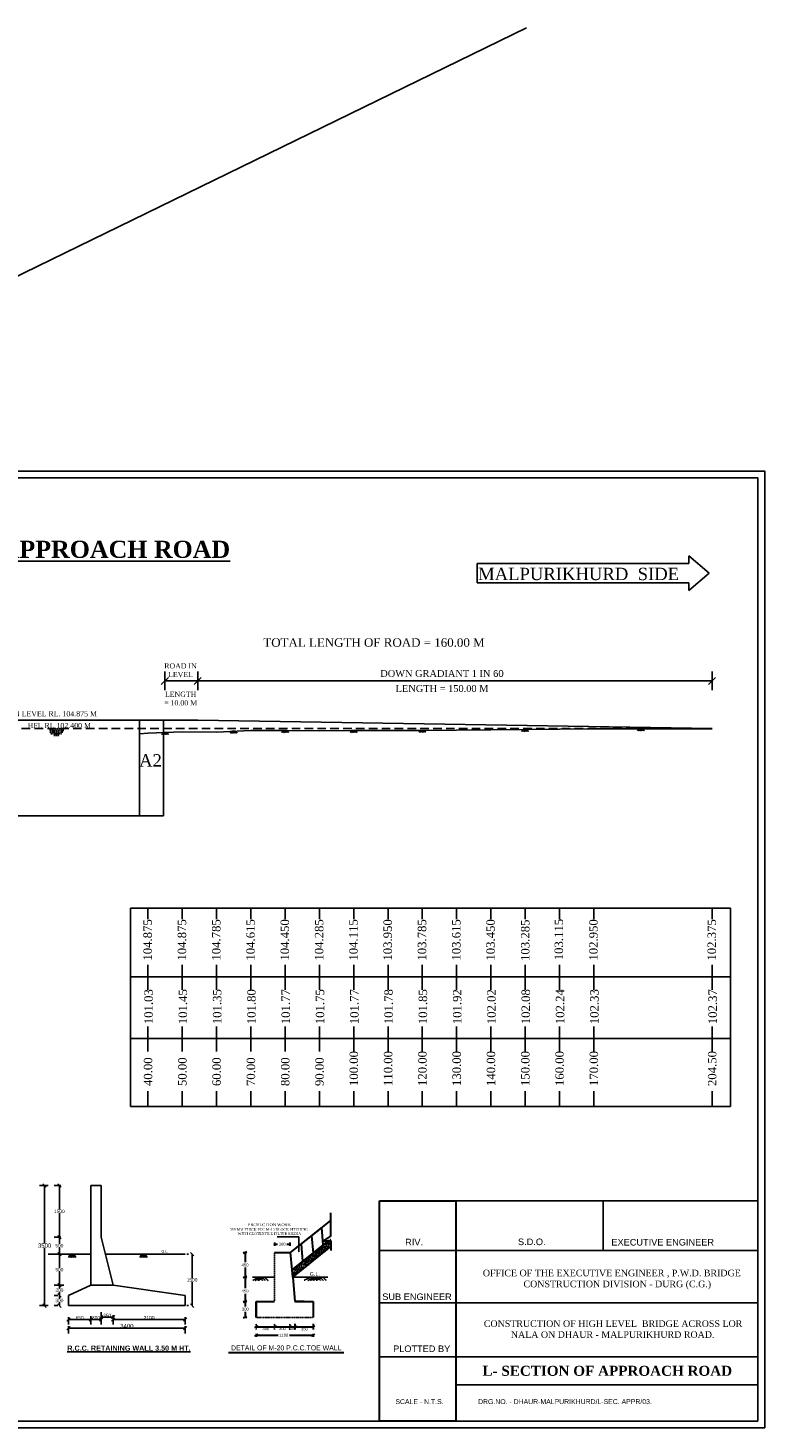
# Model space of a CAD drawing. Header units: millimetres. Extents: x 13000033 to 36197260, y -1079075 to -670891.
# Tile 4 of 4: x 13269872 to 13483039, y -1079075 to -670891. Entities that reach past the tile are written whole.
import ezdxf

# ---------------------------------------------------------------- set-up
doc = ezdxf.new("R2010")
doc.units = ezdxf.units.MM
doc.header["$MEASUREMENT"] = 0
doc.linetypes.add('DASHED2', pattern=[0.375, 0.25, -0.125])
doc.styles.get("Standard").update_dxf_attribs({"font": 'arial.ttf'})
doc.dimstyles.get("Standard").update_dxf_attribs({"dimtxt": 3000, "dimasz": 200, "dimexe": 150, "dimexo": 100, "dimgap": 0.09, "dimtad": 1, "dimtih": 1, "dimtoh": 1, "dimdec": 0, "dimzin": 0, "dimdsep": 46, "dimtxsty": 'Standard', "dimblk": 'OBLIQUE', "dimcen": 0.09, "dimadec": 0, "dimazin": 0, "dimtfac": 1, "dimtdec": 0, "dimtofl": 0, "dimtmove": 0, "dimatfit": 3, "dimfxl": 0, "dimtolj": 1, "dimtzin": 0, "dimarcsym": 0})

# ---------------------------------------------------------------- blocks, each defined once
blk = doc.blocks.new('_Oblique')
at = {"color": 0, "linetype": 'ByBlock', "lineweight": -2}
blk.add_line((-0.5, -0.5), (0.5, 0.5), dxfattribs=at)
blk = doc.blocks.new('*D13')
at = {"color": 0, "lineweight": -2, "ltscale": 5000, "transparency": 16777216}
for p, q in [((13286929, -1238306), (13286735, -1238306)), ((13286885, -1238306), (13286885, -1239005)), ((13286885, -1239806), (13286885, -1239107)), ((13286929, -1239806), (13286735, -1239806))]:
    blk.add_line(p, q, dxfattribs=at)
at = {"layer": 'Defpoints', "color": 0, "ltscale": 5000, "transparency": 16777216}
for p in [(13287029, -1238306), (13286885, -1239806), (13287029, -1239806)]:
    blk.add_point(p, dxfattribs=at)
at = {"color": 0, "lineweight": -2, "ltscale": 5000, "transparency": 16777216, "xscale": 100, "yscale": 100, "zscale": 100}
for p, rotation in [((13286885, -1238306), 90), ((13286885, -1239806), 270)]:
    blk.add_blockref('_Oblique', p, dxfattribs=dict(at, rotation=rotation))
at = {"color": 0, "ltscale": 5000, "transparency": 16777216, "insert": (13286885, -1239056), "char_height": 75, "attachment_point": 5}
blk.add_mtext('\\A1;{\\H1.3333x;1500}', dxfattribs=at)
blk = doc.blocks.new('*D14')
at = {"color": 0, "lineweight": -2, "ltscale": 5000, "transparency": 16777216}
for p, q in [((13286929, -1239806), (13286735, -1239806)), ((13286885, -1239806), (13286885, -1240005)), ((13286929, -1240306), (13286735, -1240306)), ((13286885, -1240306), (13286885, -1240107))]:
    blk.add_line(p, q, dxfattribs=at)
at = {"layer": 'Defpoints', "color": 0, "ltscale": 5000, "transparency": 16777216}
for p in [(13287029, -1239806), (13286885, -1240306), (13287029, -1240306)]:
    blk.add_point(p, dxfattribs=at)
at = {"color": 0, "lineweight": -2, "ltscale": 5000, "transparency": 16777216, "xscale": 100, "yscale": 100, "zscale": 100}
for p, rotation in [((13286885, -1239806), 90), ((13286885, -1240306), 270)]:
    blk.add_blockref('_Oblique', p, dxfattribs=dict(at, rotation=rotation))
at = {"color": 0, "ltscale": 5000, "transparency": 16777216, "insert": (13286885, -1240056), "char_height": 75, "attachment_point": 5}
blk.add_mtext('\\A1;{\\H1.3333x;500}', dxfattribs=at)
blk = doc.blocks.new('*D15')
at = {"color": 0, "lineweight": -2, "ltscale": 5000, "transparency": 16777216}
for p, q in [((13287260, -1240306), (13286735, -1240306)), ((13286885, -1240306), (13286885, -1240705)), ((13286885, -1241206), (13286885, -1240807)), ((13286904, -1241206), (13286735, -1241206))]:
    blk.add_line(p, q, dxfattribs=at)
at = {"layer": 'Defpoints', "color": 0, "ltscale": 5000, "transparency": 16777216}
for p in [(13287360, -1240306), (13286885, -1241206), (13287004, -1241206)]:
    blk.add_point(p, dxfattribs=at)
at = {"color": 0, "lineweight": -2, "ltscale": 5000, "transparency": 16777216, "xscale": 100, "yscale": 100, "zscale": 100}
for p, rotation in [((13286885, -1240306), 90), ((13286885, -1241206), 270)]:
    blk.add_blockref('_Oblique', p, dxfattribs=dict(at, rotation=rotation))
at = {"color": 0, "ltscale": 5000, "transparency": 16777216, "insert": (13286885, -1240756), "char_height": 75, "attachment_point": 5}
blk.add_mtext('\\A1;{\\H1.3333x;900}', dxfattribs=at)
blk = doc.blocks.new('*D16')
at = {"color": 0, "lineweight": -2, "ltscale": 5000, "transparency": 16777216}
for p, q in [((13287014, -1241206), (13286735, -1241206)), ((13286885, -1241206), (13286885, -1241305)), ((13286839, -1241506), (13286735, -1241506)), ((13286885, -1241506), (13286885, -1241407))]:
    blk.add_line(p, q, dxfattribs=at)
at = {"layer": 'Defpoints', "color": 0, "ltscale": 5000, "transparency": 16777216}
for p in [(13287114, -1241206), (13286885, -1241506), (13286939, -1241506)]:
    blk.add_point(p, dxfattribs=at)
at = {"color": 0, "lineweight": -2, "ltscale": 5000, "transparency": 16777216, "xscale": 100, "yscale": 100, "zscale": 100}
for p, rotation in [((13286885, -1241206), 90), ((13286885, -1241506), 270)]:
    blk.add_blockref('_Oblique', p, dxfattribs=dict(at, rotation=rotation))
at = {"color": 0, "ltscale": 5000, "transparency": 16777216, "insert": (13286885, -1241356), "char_height": 75, "attachment_point": 5}
blk.add_mtext('\\A1;{\\H1.3333x;300}', dxfattribs=at)
blk = doc.blocks.new('*D17')
at = {"color": 0, "lineweight": -2, "ltscale": 5000, "transparency": 16777216}
for p, q in [((13286839, -1241506), (13286735, -1241506)), ((13286885, -1241506), (13286885, -1241605)), ((13286839, -1241806), (13286735, -1241806)), ((13286885, -1241806), (13286885, -1241707))]:
    blk.add_line(p, q, dxfattribs=at)
at = {"layer": 'Defpoints', "color": 0, "ltscale": 5000, "transparency": 16777216}
for p in [(13286939, -1241506), (13286885, -1241806), (13286939, -1241806)]:
    blk.add_point(p, dxfattribs=at)
at = {"color": 0, "lineweight": -2, "ltscale": 5000, "transparency": 16777216, "xscale": 100, "yscale": 100, "zscale": 100}
for p, rotation in [((13286885, -1241506), 90), ((13286885, -1241806), 270)]:
    blk.add_blockref('_Oblique', p, dxfattribs=dict(at, rotation=rotation))
at = {"color": 0, "ltscale": 5000, "transparency": 16777216, "insert": (13286885, -1241656), "char_height": 75, "attachment_point": 5}
blk.add_mtext('\\A1;{\\H1.3333x;300}', dxfattribs=at)
blk = doc.blocks.new('*D18')
at = {"color": 0, "lineweight": -2, "ltscale": 5000, "transparency": 16777216}
for p, q in [((13287152, -1242139), (13287152, -1242360)), ((13287152, -1242210), (13287802, -1242210)), ((13287802, -1242117), (13287802, -1242360))]:
    blk.add_line(p, q, dxfattribs=at)
at = {"layer": 'Defpoints', "color": 0, "ltscale": 5000, "transparency": 16777216}
for p in [(13287152, -1242039), (13287802, -1242017), (13287802, -1242210)]:
    blk.add_point(p, dxfattribs=at)
at = {"color": 0, "lineweight": -2, "ltscale": 5000, "transparency": 16777216, "xscale": 100, "yscale": 100, "zscale": 100, "rotation": 180}
blk.add_blockref('_Oblique', (13287152, -1242210), dxfattribs=at)
at = {"color": 0, "lineweight": -2, "ltscale": 5000, "transparency": 16777216, "xscale": 100, "yscale": 100, "zscale": 100}
blk.add_blockref('_Oblique', (13287802, -1242210), dxfattribs=at)
at = {"color": 0, "ltscale": 5000, "transparency": 16777216, "insert": (13287477, -1242158), "char_height": 75, "attachment_point": 5}
blk.add_mtext('\\A1;{\\H1.3333x;650}', dxfattribs=at)
blk = doc.blocks.new('*D19')
at = {"color": 0, "lineweight": -2, "ltscale": 5000, "transparency": 16777216}
for p, q in [((13287802, -1242117), (13287802, -1242360)), ((13287802, -1242210), (13288102, -1242210)), ((13288102, -1242108), (13288102, -1242360))]:
    blk.add_line(p, q, dxfattribs=at)
at = {"layer": 'Defpoints', "color": 0, "ltscale": 5000, "transparency": 16777216}
for p in [(13287802, -1242017), (13288102, -1242008), (13288102, -1242210)]:
    blk.add_point(p, dxfattribs=at)
at = {"color": 0, "lineweight": -2, "ltscale": 5000, "transparency": 16777216, "xscale": 100, "yscale": 100, "zscale": 100, "rotation": 180}
blk.add_blockref('_Oblique', (13287802, -1242210), dxfattribs=at)
at = {"color": 0, "lineweight": -2, "ltscale": 5000, "transparency": 16777216, "xscale": 100, "yscale": 100, "zscale": 100}
blk.add_blockref('_Oblique', (13288102, -1242210), dxfattribs=at)
at = {"color": 0, "ltscale": 5000, "transparency": 16777216, "insert": (13287952, -1242158), "char_height": 75, "attachment_point": 5}
blk.add_mtext('\\A1;{\\H1.3333x;300}', dxfattribs=at)
blk = doc.blocks.new('*D20')
at = {"color": 0, "lineweight": -2, "ltscale": 5000, "transparency": 16777216}
for p, q in [((13288102, -1242110), (13288102, -1241994)), ((13288452, -1242084), (13288452, -1242294)), ((13288102, -1242144), (13288452, -1242144))]:
    blk.add_line(p, q, dxfattribs=at)
at = {"layer": 'Defpoints', "color": 0, "ltscale": 5000, "transparency": 16777216}
for p in [(13288452, -1241984), (13288102, -1242210), (13288452, -1242144)]:
    blk.add_point(p, dxfattribs=at)
at = {"color": 0, "lineweight": -2, "ltscale": 5000, "transparency": 16777216, "xscale": 100, "yscale": 100, "zscale": 100, "rotation": 180}
blk.add_blockref('_Oblique', (13288102, -1242144), dxfattribs=at)
at = {"color": 0, "lineweight": -2, "ltscale": 5000, "transparency": 16777216, "xscale": 100, "yscale": 100, "zscale": 100}
blk.add_blockref('_Oblique', (13288452, -1242144), dxfattribs=at)
at = {"color": 0, "ltscale": 5000, "transparency": 16777216, "insert": (13288277, -1242093), "char_height": 75, "attachment_point": 5}
blk.add_mtext('\\A1;{\\H1.3333x;350}', dxfattribs=at)
blk = doc.blocks.new('*D21')
at = {"color": 0, "lineweight": -2, "ltscale": 5000, "transparency": 16777216}
for p, q in [((13288452, -1242084), (13288452, -1242360)), ((13288452, -1242210), (13290552, -1242210)), ((13290552, -1242139), (13290552, -1242360))]:
    blk.add_line(p, q, dxfattribs=at)
at = {"layer": 'Defpoints', "color": 0, "ltscale": 5000, "transparency": 16777216}
for p in [(13288452, -1241984), (13290552, -1242039), (13290552, -1242210)]:
    blk.add_point(p, dxfattribs=at)
at = {"color": 0, "lineweight": -2, "ltscale": 5000, "transparency": 16777216, "xscale": 100, "yscale": 100, "zscale": 100, "rotation": 180}
blk.add_blockref('_Oblique', (13288452, -1242210), dxfattribs=at)
at = {"color": 0, "lineweight": -2, "ltscale": 5000, "transparency": 16777216, "xscale": 100, "yscale": 100, "zscale": 100}
blk.add_blockref('_Oblique', (13290552, -1242210), dxfattribs=at)
at = {"color": 0, "ltscale": 5000, "transparency": 16777216, "insert": (13289502, -1242158), "char_height": 75, "attachment_point": 5}
blk.add_mtext('\\A1;{\\H1.3333x;2100}', dxfattribs=at)
blk = doc.blocks.new('*D22')
at = {"color": 0, "lineweight": -2, "ltscale": 5000, "transparency": 16777216}
for p, q in [((13286554, -1238306), (13286304, -1238306)), ((13286454, -1238306), (13286454, -1239992)), ((13286454, -1241806), (13286454, -1240120)), ((13286554, -1241806), (13286304, -1241806))]:
    blk.add_line(p, q, dxfattribs=at)
at = {"layer": 'Defpoints', "color": 0, "ltscale": 5000, "transparency": 16777216}
for p in [(13286654, -1238306), (13286454, -1241806), (13286654, -1241806)]:
    blk.add_point(p, dxfattribs=at)
at = {"color": 0, "lineweight": -2, "ltscale": 5000, "transparency": 16777216, "xscale": 100, "yscale": 100, "zscale": 100}
for p, rotation in [((13286454, -1238306), 90), ((13286454, -1241806), 270)]:
    blk.add_blockref('_Oblique', p, dxfattribs=dict(at, rotation=rotation))
at = {"color": 0, "ltscale": 5000, "transparency": 16777216, "insert": (13286454, -1240056), "char_height": 75, "attachment_point": 5}
blk.add_mtext('\\A1;{\\H1.6667x;3500}', dxfattribs=at)
blk = doc.blocks.new('*D23')
at = {"color": 0, "lineweight": -2, "ltscale": 5000, "transparency": 16777216}
for p, q in [((13287152, -1242402), (13287152, -1242615)), ((13287152, -1242465), (13290552, -1242465)), ((13290552, -1242402), (13290552, -1242615))]:
    blk.add_line(p, q, dxfattribs=at)
at = {"layer": 'Defpoints', "color": 0, "ltscale": 5000, "transparency": 16777216}
for p in [(13287152, -1242302), (13290552, -1242302), (13290552, -1242465)]:
    blk.add_point(p, dxfattribs=at)
at = {"color": 0, "lineweight": -2, "ltscale": 5000, "transparency": 16777216, "xscale": 100, "yscale": 100, "zscale": 100, "rotation": 180}
blk.add_blockref('_Oblique', (13287152, -1242465), dxfattribs=at)
at = {"color": 0, "lineweight": -2, "ltscale": 5000, "transparency": 16777216, "xscale": 100, "yscale": 100, "zscale": 100}
blk.add_blockref('_Oblique', (13290552, -1242465), dxfattribs=at)
at = {"color": 0, "ltscale": 5000, "transparency": 16777216, "insert": (13288852, -1242401), "char_height": 75, "attachment_point": 5}
blk.add_mtext('\\A1;{\\H1.6667x;3400}', dxfattribs=at)
blk = doc.blocks.new('*D35')
at = {"color": 0, "lineweight": -2, "ltscale": 5000, "transparency": 16777216}
for p, q in [((13290654, -1240306), (13290604, -1240306)), ((13290754, -1240306), (13290754, -1241005)), ((13290754, -1241806), (13290754, -1241107)), ((13290654, -1241806), (13290604, -1241806))]:
    blk.add_line(p, q, dxfattribs=at)
at = {"layer": 'Defpoints', "color": 0, "ltscale": 5000, "transparency": 16777216}
for p in [(13290754, -1240306), (13290754, -1241806), (13290754, -1241806)]:
    blk.add_point(p, dxfattribs=at)
at = {"color": 0, "lineweight": -2, "ltscale": 5000, "transparency": 16777216, "xscale": 100, "yscale": 100, "zscale": 100}
for p, rotation in [((13290754, -1240306), 90), ((13290754, -1241806), 270)]:
    blk.add_blockref('_Oblique', p, dxfattribs=dict(at, rotation=rotation))
at = {"color": 0, "ltscale": 5000, "transparency": 16777216, "insert": (13290754, -1241056), "char_height": 75, "attachment_point": 5}
blk.add_mtext('\\A1;{\\H1.3333x;1500}', dxfattribs=at)
blk = doc.blocks.new('3.5 M HT RCC RETAINING WALL')
for p, q in [((650, 600), (650, 3500)), ((650, 3500), (950, 3500)), ((950, 3500), (950, 2000)), ((950, 2000), (1300, 600)), ((-589.6, 1500), (650, 1500)), ((50.4, 1500), (-0.6, 1408.7)), ((84.8, 1500), (33.7, 1408.7)), ((45.7, 1500), (96.7, 1408.7)), ((122, 1500), (70.9, 1408.7)), ((85.7, 1500), (136.7, 1408.7)), ((162, 1500), (111, 1408.7)), ((122.9, 1500), (173.9, 1408.7)), ((157.3, 1500), (208.3, 1408.7)), ((1075, 1500), (3400, 1500)), ((2132.1, 1500), (2081.1, 1408.7)), ((2166.5, 1500), (2115.5, 1408.7)), ((2127.4, 1500), (2178.4, 1408.7)), ((2203.7, 1500), (2152.6, 1408.7)), ((2167.4, 1500), (2218.5, 1408.7)), ((2243.7, 1500), (2192.7, 1408.7)), ((2204.6, 1500), (2255.7, 1408.7)), ((2239, 1500), (2290, 1408.7)), ((650, 600), (0, 300)), ((1300, 600), (650, 600)), ((1300, 600), (3400, 300)), ((0, 0), (0, 300)), ((0, 0), (3400, 0)), ((3400, 0), (3400, 300))]:
    blk.add_line(p, q)
at = {"color": 3, "ltscale": 500000, "insert": (2711.6, 1617.8), "char_height": 75, "attachment_point": 1}
blk.add_mtext_dynamic_manual_height_columns('{\\C256;G.L.}', width=633.434, gutter_width=6000, heights=[0], dxfattribs=at)
at = {"insert": (-35.9, -1164.8), "char_height": 150, "attachment_point": 1}
blk.add_mtext_dynamic_manual_height_columns('{\\fArial|b1|i0|c0|p34;\\LR.C.C. RETAINING WALL 3.50 M HT.}', width=8998.413, gutter_width=12.5, heights=[0], dxfattribs=at)
at = {"ltscale": 5000}
for base, p1, p2, text, picture, middle in [((-697.8, 0), (-497.6, 3500), (-497.6, 0), '{\\H1.6667x;<>}', '*D22', (-697.8, 1750)), ((-266.7, 2000), (-122.4, 3500), (-122.4, 2000), '{\\H1.3333x;<>}', '*D13', (-266.7, 2750)), ((-266.7, 1500), (-122.4, 2000), (-122.4, 1500), '{\\H1.3333x;<>}', '*D14', (-266.7, 1750)), ((-266.7, 600), (207.9, 1500), (-148.3, 600), '{\\H1.3333x;<>}', '*D15', (-266.7, 1050)), ((3602.4, 0), (3602.4, 1500), (3602.4, 0), '{\\H1.3333x;<>}', '*D35', (3602.4, 750)), ((-266.7, 300), (-37.5, 600), (-212.7, 300), '{\\H1.3333x;<>}', '*D16', (-266.7, 450)), ((-266.7, 0), (-212.7, 300), (-212.7, 0), '{\\H1.3333x;<>}', '*D17', (-266.7, 150))]:
    dim = blk.add_linear_dim(base=base, p1=p1, p2=p2, angle=90, text=text, dimstyle='Standard', override={"dimtxt": 75, "dimasz": 100, "dimdec": 0}, dxfattribs=at)
    dim.commit()
    dim.dimension.update_dxf_attribs({"geometry": picture, "text_midpoint": middle, "insert": (-13287151.8, 1241805.9)})
for base, p1, p2, text, picture, middle in [((650, -403.7), (0, -233.5), (650, -211.3), '{\\H1.3333x;<>}', '*D18', (325, -352.6)), ((3400, -403.7), (1300, -178.5), (3400, -233.5), '{\\H1.3333x;<>}', '*D21', (2350, -352.6)), ((3400, -659), (0, -496), (3400, -496), '{\\H1.6667x;<>}', '*D23', (1700, -595))]:
    dim = blk.add_linear_dim(base=base, p1=p1, p2=p2, text=text, dimstyle='Standard', override={"dimtxt": 75, "dimasz": 100, "dimdec": 0}, dxfattribs=at)
    dim.commit()
    dim.dimension.update_dxf_attribs({"geometry": picture, "text_midpoint": middle, "insert": (-13287151.8, 1241805.9)})
for base, p1, p2, picture, middle in [((950, -403.7), (650, -211.3), (950, -202), '*D19', (799.9, -403.7)), ((1300, -338), (950, -403.7), (1300, -178.5), '*D20', (1125, -338))]:
    dim = blk.add_linear_dim(base=base, p1=p1, p2=p2, text='{\\H1.3333x;<>}', dimstyle='Standard', override={"dimtxt": 75, "dimasz": 100, "dimdec": 0}, dxfattribs=at)
    dim.commit()
    dim.dimension.update_dxf_attribs({"geometry": picture, "text_midpoint": middle, "dimtype": 128, "insert": (-13287151.8, 1241805.9)})

msp = doc.modelspace()

# ---------------------------------------------------------------- hatches: boundary and pattern name
at = {"lineweight": 30}
h = msp.add_hatch(dxfattribs=at)
h.set_pattern_fill('AR-CONC', color=256, scale=125.141144, style=0)
h.set_pattern_definition([(50, (12404575.85, -1023613.1), (897.5876, -78.52874), [93.8559, -1032.4144]), (355, (12404575.85, -1023613.1), (-173.635, 941.3018), [75.0847, -825.93155]), (100.4514, (12404650.65, -1023619.7), (723.95326, 862.7725), [79.7652, -877.4173]), (46.1842, (12404575.9, -1023362.8), (1335.5577, -207.1324), [140.7838, -1548.6217]), (96.6356, (12404687.1, -1023380.1), (1169.6476, 1219.0222), [119.6478, -1316.1257]), (351.1842, (12404575.9, -1023362.8), (1169.6466, 1219.0232), [112.627, -1238.8973]), (21, (12404701, -1023425.4), (746.9763, -503.8419), [93.8559, -1032.4144]), (326, (12404701, -1023425.4), (304.4876, 907.4611), [75.0847, -825.93155]), (71.4514, (12404763.2, -1023467.4), (1051.4642, 403.61835), [79.7652, -877.4173]), (37.5, (12404575.85, -1023613.12), (15.21698, 416.58718), [0, -815.92026, 0, -838.44566, 0, -829.06008]), (7.5, (12404575.85, -1023613.12), (329.20823, 493.57133), [0, -478.03917, 0, -797.14909, 0, -315.9814]), (327.5, (12404296.8, -1023613.12), (668.0315, -28.22542), [0, -312.85286, 0, -976.10092, 0, -1295.21084]), (317.5, (12404171.65, -1023613.1), (729.80584, 125.27252), [0, -406.7087, 0, -648.23112, 0, -919.7874])])
edge = h.paths.add_edge_path()
edge.add_line((13347057, -1035078), (13358176, -1026203))
edge.add_line((13358176, -1023950), (13358176, -1026203))
edge.add_line((13358176, -1023950), (13346875, -1032969))
edge.add_line((13347055, -1035054), (13346875, -1032969))

# ---------------------------------------------------------------- linework, layer by layer
at = {"color": 2, "ltscale": 500000}
for p, q in [((13186977, -782048), (13415210, -670891)), ((13304860, -927526), (13309360, -927526))]:
    msp.add_line(p, q, dxfattribs=at)
for p, q in [((13400895, -826996), (13400895, -832678)), ((13400895, -826996), (13462614, -826996)), ((13462614, -824829), (13468526, -829840)), ((13462614, -826996), (13462614, -824829)), ((13462614, -824829), (13462614, -826996)), ((13400895, -832678), (13462614, -832678)), ((13468526, -829840), (13462614, -834921)), ((13462614, -832678), (13462614, -834921)), ((13308720, -862271), (13310801, -860211)), ((13309760, -863931), (13309760, -858550)), ((13318320, -862271), (13320401, -860211)), ((13319360, -863931), (13319360, -858550)), ((13468320, -862271), (13470401, -860211)), ((13469360, -863931), (13469360, -858550)), ((13299744, -927526), (13474757, -927526)), ((13304860, -927526), (13304860, -930677)), ((13314860, -927526), (13314860, -930677)), ((13324860, -927526), (13324860, -930677)), ((13334860, -927526), (13334860, -930677)), ((13344860, -927526), (13344860, -930677)), ((13354860, -927526), (13354860, -930677)), ((13364860, -927526), (13364860, -930677)), ((13374860, -927526), (13374860, -930677)), ((13384860, -927526), (13384860, -930677)), ((13394860, -927526), (13394860, -930677)), ((13404860, -927526), (13404860, -930677)), ((13414860, -927526), (13414860, -930677)), ((13424860, -927526), (13424860, -930677)), ((13434860, -927526), (13434860, -930677)), ((13469360, -927526), (13469360, -930677)), ((13304860, -943986), (13304860, -951319)), ((13314860, -943986), (13314860, -951319)), ((13324860, -943986), (13324860, -951319)), ((13334860, -943986), (13334860, -951319)), ((13344860, -943986), (13344860, -951319)), ((13354860, -943986), (13354860, -951319)), ((13364860, -943986), (13364860, -951319)), ((13374860, -943986), (13374860, -951319)), ((13384860, -943986), (13384860, -951319)), ((13394860, -943986), (13394860, -951319)), ((13404860, -943986), (13404860, -951319)), ((13414860, -943986), (13414860, -951319)), ((13424860, -943986), (13424860, -951319)), ((13434860, -943986), (13434860, -951319)), ((13469360, -943986), (13469360, -951319)), ((13299744, -947504), (13474757, -947504)), ((13304860, -962001), (13304860, -969334)), ((13314860, -962001), (13314860, -969334)), ((13324860, -962001), (13324860, -969334)), ((13334860, -962001), (13334860, -969334)), ((13344860, -962001), (13344860, -969334)), ((13354860, -962001), (13354860, -969334)), ((13364860, -962001), (13364860, -969334)), ((13374860, -962001), (13374860, -969334)), ((13384860, -962001), (13384860, -969334)), ((13394860, -962001), (13394860, -969334)), ((13404860, -962001), (13404860, -969334)), ((13414860, -962001), (13414860, -969334)), ((13424860, -962001), (13424860, -969334)), ((13434860, -962001), (13434860, -969334)), ((13469360, -962001), (13469360, -969334)), ((13299744, -965519), (13474757, -965519)), ((13304860, -980867), (13304860, -985357)), ((13314860, -980867), (13314860, -985357)), ((13324860, -980867), (13324860, -985357)), ((13334860, -980867), (13334860, -985357)), ((13344860, -980867), (13344860, -985357)), ((13354860, -980867), (13354860, -985357)), ((13364860, -980867), (13364860, -985357)), ((13374860, -980867), (13374860, -985357)), ((13384860, -980867), (13384860, -985357)), ((13394860, -980867), (13394860, -985357)), ((13404860, -980867), (13404860, -985357)), ((13414860, -980867), (13414860, -985357)), ((13424860, -980867), (13424860, -985357)), ((13434860, -980867), (13434860, -985357)), ((13469360, -980867), (13469360, -985357)), ((13299744, -985357), (13474757, -985357)), ((13380279, -1012804), (13482771, -1012804)), ((13437644, -1012804), (13437644, -1027277)), ((13348846, -1023325), (13342561, -1023325)), ((13348846, -1027747), (13348846, -1023325)), ((13333730, -1027933), (13332600, -1027933)), ((13332643, -1028206), (13333687, -1027661)), ((13482705, -1027277), (13372402, -1027277)), ((13332643, -1035326), (13333687, -1034782)), ((13335325, -1035054), (13341782, -1035054)), ((13347055, -1035054), (13357310, -1035054)), ((13333730, -1042175), (13332600, -1042175)), ((13332643, -1042447), (13333687, -1041902)), ((13339079, -1042175), (13341782, -1042175)), ((13350399, -1042175), (13353014, -1042175)), ((13372402, -1042585), (13482771, -1042585)), ((13333730, -1046827), (13332600, -1046827)), ((13332643, -1047100), (13333687, -1046555)), ((13335913, -1049805), (13336957, -1049260)), ((13335913, -1052310), (13336957, -1051765)), ((13341260, -1049805), (13342304, -1049260)), ((13345674, -1049805), (13346718, -1049260)), ((13347145, -1049805), (13348189, -1049260)), ((13352492, -1049805), (13353535, -1049260)), ((13352492, -1052310), (13353535, -1051765)), ((13408342, -1058282), (13372402, -1058282)), ((13408342, -1058282), (13482705, -1058282)), ((13394608, -1066500), (13482705, -1066500))]:
    msp.add_line(p, q)
at = {"ltscale": 50}
for p, q in [((13469360, -861241), (13309760, -861241)), ((13302860, -872651), (13238518, -872651)), ((13302360, -900558), (13302360, -872651)), ((13309360, -900558), (13309360, -872651))]:
    msp.add_line(p, q, dxfattribs=at)
at = {"ltscale": 500000}
for p, q in [((13302360, -872651), (13312360, -872651)), ((13231518, -900558), (13309360, -900558)), ((13299744, -927526), (13299744, -985357)), ((13474757, -927526), (13474757, -985357))]:
    msp.add_line(p, q, dxfattribs=at)
at = {"color": 0, "ltscale": 500000}
for p in [(13309360, -872651), (13469360, -875151)]:
    msp.add_line(p, (13319360, -872651), dxfattribs=at)
at = {"linetype": 'DASHED2', "ltscale": 10000}
msp.add_line((13125518, -875126), (13460860, -875126), dxfattribs=at)
at = {"linetype": 'DASHED2'}
for p, q in [((13275829, -875183), (13280537, -875183)), ((13276001, -875683), (13280280, -875683)), ((13276172, -876183), (13280023, -876183)), ((13276172, -876183), (13280023, -876183)), ((13276344, -876683), (13279765, -876683)), ((13277426, -877173), (13278927, -877173)), ((13341782, -1027933), (13341782, -1042175)), ((13337308, -1035054), (13335393, -1036038)), ((13338057, -1035054), (13336142, -1036038)), ((13336469, -1035054), (13337413, -1036038)), ((13338853, -1035054), (13336939, -1036038)), ((13337308, -1035054), (13338249, -1036038)), ((13338057, -1035054), (13339012, -1036038)), ((13338853, -1035054), (13339871, -1036038)), ((13352294, -1035054), (13350379, -1036038)), ((13353437, -1035054), (13351522, -1036038)), ((13352294, -1035054), (13353252, -1036038)), ((13354276, -1035054), (13352362, -1036038)), ((13355025, -1035054), (13353110, -1036038)), ((13353437, -1035054), (13354381, -1036038)), ((13355822, -1035054), (13353907, -1036038)), ((13354276, -1035054), (13355217, -1036038)), ((13355025, -1035054), (13355981, -1036038)), ((13355822, -1035054), (13356839, -1036038)), ((13341782, -1042175), (13341782, -1042175)), ((13336435, -1046827), (13353014, -1046827)), ((13336435, -1050397), (13336435, -1048668)), ((13341782, -1050397), (13341782, -1048668)), ((13346196, -1050397), (13346196, -1048668))]:
    msp.add_line(p, q, dxfattribs=at)
at = {"color": 0}
for p, q in [((13308817, -876852), (13309383, -876286)), ((13308953, -876852), (13309451, -876354)), ((13309226, -876852), (13309588, -876490)), ((13309383, -876286), (13309950, -876852)), ((13309383, -876286), (13310338, -876286)), ((13309498, -876852), (13309724, -876627)), ((13309519, -876286), (13310018, -876784)), ((13309519, -876286), (13310086, -876852)), ((13309771, -876852), (13309860, -876763)), ((13309792, -876286), (13310359, -876852)), ((13310065, -876286), (13310632, -876852)), ((13310338, -876286), (13310904, -876852)), ((13328817, -876517), (13329383, -875951)), ((13328953, -876517), (13329451, -876019)), ((13329226, -876517), (13329588, -876155)), ((13329383, -875951), (13329950, -876517)), ((13329383, -875951), (13330338, -875951)), ((13329498, -876517), (13329724, -876292)), ((13329519, -875951), (13330018, -876449)), ((13329519, -875951), (13330086, -876517)), ((13329771, -876517), (13329860, -876428)), ((13329792, -875951), (13330359, -876517)), ((13330065, -875951), (13330632, -876517)), ((13330338, -875951), (13330904, -876517)), ((13343817, -876322), (13344383, -875756)), ((13343953, -876322), (13344451, -875824)), ((13344226, -876322), (13344588, -875960)), ((13344383, -875756), (13344950, -876322)), ((13344383, -875756), (13345338, -875756)), ((13344498, -876322), (13344724, -876097)), ((13344519, -875756), (13345018, -876254)), ((13344519, -875756), (13345086, -876322)), ((13344771, -876322), (13344860, -876233)), ((13344792, -875756), (13345359, -876322)), ((13345065, -875756), (13345632, -876322)), ((13345338, -875756), (13345904, -876322)), ((13363817, -876322), (13364383, -875756)), ((13363953, -876322), (13364451, -875824)), ((13364226, -876322), (13364588, -875960)), ((13364383, -875756), (13364950, -876322)), ((13364383, -875756), (13365338, -875756)), ((13364498, -876322), (13364724, -876097)), ((13364519, -875756), (13365018, -876254)), ((13364519, -875756), (13365086, -876322)), ((13364771, -876322), (13364860, -876233)), ((13364792, -875756), (13365359, -876322)), ((13365065, -875756), (13365632, -876322)), ((13365338, -875756), (13365904, -876322)), ((13383817, -876242), (13384383, -875676)), ((13383953, -876242), (13384451, -875744)), ((13384226, -876242), (13384588, -875880)), ((13384383, -875676), (13384950, -876242)), ((13384383, -875676), (13385338, -875676)), ((13384498, -876242), (13384724, -876017)), ((13384519, -875676), (13385018, -876174)), ((13384519, -875676), (13385086, -876242)), ((13384771, -876242), (13384860, -876153)), ((13384792, -875676), (13385359, -876242)), ((13385065, -875676), (13385632, -876242)), ((13385338, -875676), (13385904, -876242)), ((13413817, -876012), (13414383, -875446)), ((13413953, -876012), (13414451, -875514)), ((13414226, -876012), (13414588, -875650)), ((13414383, -875446), (13414950, -876012)), ((13414383, -875446), (13415338, -875446)), ((13414498, -876012), (13414724, -875787)), ((13414519, -875446), (13415018, -875944)), ((13414519, -875446), (13415086, -876012)), ((13414771, -876012), (13414860, -875923)), ((13414792, -875446), (13415359, -876012)), ((13415065, -875446), (13415632, -876012)), ((13415338, -875446), (13415904, -876012)), ((13447567, -875762), (13448133, -875196)), ((13447703, -875762), (13448201, -875264)), ((13447976, -875762), (13448338, -875400)), ((13448133, -875196), (13448700, -875762)), ((13448133, -875196), (13449088, -875196)), ((13448248, -875762), (13448474, -875537)), ((13448269, -875196), (13448768, -875694)), ((13448269, -875196), (13448836, -875762)), ((13448521, -875762), (13448610, -875673)), ((13448542, -875196), (13449109, -875762)), ((13448815, -875196), (13449382, -875762)), ((13449088, -875196), (13449654, -875762))]:
    msp.add_line(p, q, dxfattribs=at)
at = {"color": 3, "ltscale": 500000}
for p, q in [((13434860, -875196), (13462360, -875196)), ((13462360, -875196), (13469360, -875196))]:
    msp.add_line(p, q, dxfattribs=at)
at = {"lineweight": 30}
for p, q in [((13358176, -1023045), (13358176, -1016327)), ((13346442, -1027933), (13358176, -1018568)), ((13346442, -1027933), (13355517, -1020690)), ((13346875, -1032969), (13357482, -1024503)), ((13357482, -1024503), (13346875, -1032969)), ((13353097, -1028053), (13352664, -1023017)), ((13355945, -1025665), (13355512, -1020629)), ((13358176, -1023045), (13356084, -1024503)), ((13356084, -1024503), (13358176, -1024503)), ((13358176, -1024503), (13358176, -1027319)), ((13333165, -1027933), (13333165, -1030717)), ((13341609, -1025659), (13341954, -1025246)), ((13341782, -1024954), (13341782, -1025951)), ((13341782, -1025453), (13342611, -1025453)), ((13341782, -1027933), (13346442, -1027933)), ((13345357, -1025453), (13346229, -1025453)), ((13346056, -1025659), (13346402, -1025246)), ((13346229, -1024954), (13346229, -1025951)), ((13346875, -1032969), (13346442, -1027933)), ((13347057, -1035078), (13358176, -1026203)), ((13350039, -1030476), (13349606, -1025440)), ((13333165, -1032321), (13333165, -1035374)), ((13332600, -1035054), (13333694, -1035054)), ((13333165, -1035374), (13333165, -1038335)), ((13347055, -1035054), (13346875, -1032969)), ((13347055, -1035054), (13347667, -1042175)), ((13333165, -1039939), (13333165, -1043638)), ((13336435, -1042175), (13341782, -1042175)), ((13350399, -1042175), (13347667, -1042175)), ((13347667, -1042175), (13353014, -1042175)), ((13353014, -1042175), (13353014, -1046827)), ((13333165, -1045242), (13333165, -1046827)), ((13347667, -1048668), (13347667, -1050397)), ((13353014, -1048668), (13353014, -1050397)), ((13336435, -1049533), (13353014, -1049533)), ((13336435, -1051605), (13336435, -1052469)), ((13336435, -1052037), (13342790, -1052037)), ((13346112, -1052037), (13353014, -1052037)), ((13353014, -1051605), (13353014, -1052469)), ((13328381, -1057051), (13361971, -1057051))]:
    msp.add_line(p, q, dxfattribs=at)
at = {"lineweight": 35}
msp.add_line((13336435, -1042175), (13336435, -1046827), dxfattribs=at)
at = {"ltscale": 500000}
for points in [[(13484705, -1079075), (13000033, -1079075), (13000033, -800064), (13484705, -800064)], [(13482705, -1077075), (13002033, -1077075), (13002033, -802064), (13482705, -802064)]]:
    msp.add_lwpolyline(points, close=True, dxfattribs=at)
at = {"color": 3, "ltscale": 500000}
msp.add_lwpolyline([(13302360, -876641), (13304860, -876496), (13314860, -876076), (13324860, -876176), (13334860, -875726), (13344860, -875756), (13354860, -875776), (13364860, -875756), (13374860, -875746), (13384860, -875676), (13394860, -875606), (13404860, -875506), (13414860, -875446), (13424860, -875286), (13434860, -875196)], dxfattribs=at)
at = {"lineweight": 30}
msp.add_lwpolyline([(13372402, -1012804), (13394608, -1012804), (13394608, -1077075), (13372402, -1077075)], close=True, dxfattribs=at)
msp.add_solid([(13349061, -1026659), (13348857, -1027885), (13348652, -1026659)])

# ---------------------------------------------------------------- block references
at = {"color": 3, "xscale": 10, "yscale": 10, "zscale": 10}
msp.add_blockref('3.5 M HT RCC RETAINING WALL', (13281696, -1043403), dxfattribs=at)

# ---------------------------------------------------------------- texts
for s, height, p in [('                RIV.', 1917.55, (13367952, -1025829)), ('             S.D.O.', 1917.55, (13403085, -1025755)), ('EXECUTIVE ENGINEER', 1917.55, (13440000, -1025871)), ('    SUB ENGINEER', 1917.55, (13370209, -1041769)), ('DETAIL OF M-20 P.C.C.TOE WALL', 1441.63, (13329061, -1056436)), ('PLOTTED BY', 1917.5, (13376338, -1056927)), ('SCALE - N.T.S.                  DRG.NO. - DHAUR-MALPURIKHURD/L-SEC. APPR/03.', 1438.15, (13377002, -1072098))]:
    msp.add_text(s, height=height).set_placement(p)
at = {"color": 0}
for s, insert, char_height, width, attachment_point in [('{\\fTimes New Roman|b1|i0|c0|p18;\\LL- SECTION OF APPROACH ROAD }', (13266519, -820382), 5000, 257233.7, 2), ('{\\fTimes New Roman|b0|i0|c0|p18;ROAD IN LEVEL}', (13314348, -858146), 1500, 9520.75, 5), ('{\\fTimes New Roman|b0|i0|c0|p18;LENGTH = 10.00 M}', (13314390, -866417), 1500, 10578.57, 5), ('{\\fTimes New Roman|b0|i0|c0|p18;HFL RL 102.400 M}', (13279008, -874265), 1500, 111168.44, 5)]:
    msp.add_mtext(s, dxfattribs=dict(at, insert=insert, char_height=char_height, width=width, attachment_point=attachment_point))
for s, insert, char_height, width, attachment_point in [('{\\fTimes New Roman|b0|i0|c0|p18;MALPURIKHURD  SIDE}', (13430428, -828263), 3600, 61092.8, 2), ('{\\fTimes New Roman|b0|i0|c0|p18;A2}', (13305592, -882631), 3600, 61964.54, 2), ('{\\fTimes New Roman|b0|i0|c0|p18;PROTECTION WORK\\P\\H0.8642x;300 MM THICK PCC M-15 BLOCK PITCHING  WITH GEOTEXTILE FILTER MEDIA }', (13340275, -1021085), 864.98, 24216.36, 5), ('\\A1;300', (13343984, -1025498), 865, 3282.11, 5), ('\\A1;450', (13333164, -1031519), 865, 3282.11, 5), ('\\pi1918.3;{\\fTimes New Roman Baltic|b0|i0|c0|p18;OFFICE OF THE EXECUTIVE ENGINEER , P.W.D. BRIDGE\\P\\pi10151;     CONSTRUCTION DIVISION - DURG (C.G.)\\P\\pi30416;}                      ', (13400588, -1032924), 1917.55, 77205.22, 1), ('\\A1;450', (13333157, -1039137), 865, 3282.11, 5), ('\\A1;300', (13333241, -1044440), 865, 3282.11, 5), ('\\pi3997.8;{\\fTimes New Roman Baltic|b0|i0|c0|p18;CONSTRUCTION OF HIGH LEVEL  BRIDGE ACROSS LOR \\P\\pi11886;NALA ON DHAUR - MALPURIKHURD ROAD.}', (13398790, -1047685), 1917.55, 81615.97, 1), ('\\A1;350', (13339218, -1050121), 865, 3282.11, 5), ('\\A1;300', (13344052, -1050115), 865, 3282.11, 5), ('\\A1;1100', (13344431, -1052043), 865, 3282.11, 5), ('\\A1;100', (13346832, -1050081), 865, 3282.11, 5), ('\\A1;350', (13350480, -1050203), 865, 3282.11, 5), ('{\\fTimes New Roman|b1|i0|c0|p18;\\C0;L- SECTION OF APPROACH ROAD }', (13402405, -1060934), 2920.3, 91445.05, 1)]:
    msp.add_mtext(s, dxfattribs=dict(insert=insert, char_height=char_height, width=width, attachment_point=attachment_point))
at = {"color": 0, "attachment_point": 5}
for s, insert, char_height in [('{\\fTimes New Roman|b0|i0|c0|p18;TOTAL LENGTH OF ROAD = 160.00 M}', (13370762, -850091), 2500), ('{\\fTimes New Roman|b0|i0|c0|p18;DOWN GRADIANT 1 IN }60', (13390595, -859109), 2000), ('{\\fTimes New Roman|b0|i0|c0|p18;LENGTH = 150.00 M}', (13390602, -863492), 2000), ('{\\fTimes New Roman|b0|i0|c0|p18;FORMATION LEVEL RL. 104.875 M}', (13271904, -870864), 1500)]:
    msp.add_mtext(s, dxfattribs=dict(at, insert=insert, char_height=char_height))
at = {"color": 0, "char_height": 2460.4, "width": 3815.39, "attachment_point": 1, "rotation": 90}
for s, insert in [('{\\fTimes New Roman|b0|i0|c0|p18;104.875}', (13303532, -942807)), ('{\\fTimes New Roman|b0|i0|c0|p18;104.875}', (13313532, -942807)), ('{\\fTimes New Roman|b0|i0|c0|p18;104.785}', (13323532, -942807)), ('{\\fTimes New Roman|b0|i0|c0|p18;104.615}', (13333532, -942807)), ('{\\fTimes New Roman|b0|i0|c0|p18;104.450}', (13343532, -942807)), ('{\\fTimes New Roman|b0|i0|c0|p18;104.285}', (13353532, -942807)), ('{\\fTimes New Roman|b0|i0|c0|p18;104.115}', (13363532, -942807)), ('{\\fTimes New Roman|b0|i0|c0|p18;103.950}', (13373532, -942807)), ('{\\fTimes New Roman|b0|i0|c0|p18;103.785}', (13383532, -942807)), ('{\\fTimes New Roman|b0|i0|c0|p18;103.615}', (13393532, -942807)), ('{\\fTimes New Roman|b0|i0|c0|p18;103.450}', (13403532, -942807)), ('{\\fTimes New Roman|b0|i0|c0|p18;103.285}', (13413632, -942907)), ('{\\fTimes New Roman|b0|i0|c0|p18;103.115}', (13423432, -942707)), ('{\\fTimes New Roman|b0|i0|c0|p18;102.950}', (13433532, -942807)), ('{\\fTimes New Roman|b0|i0|c0|p18;102.375}', (13468032, -942807)), ('{\\fTimes New Roman|b0|i0|c0|p18;101.03}', (13303791, -961347)), ('{\\fTimes New Roman|b0|i0|c0|p18;101.45}', (13313791, -961347)), ('{\\fTimes New Roman|b0|i0|c0|p18;101.35}', (13323791, -961347)), ('{\\fTimes New Roman|b0|i0|c0|p18;101.80}', (13333791, -961347)), ('{\\fTimes New Roman|b0|i0|c0|p18;101.77}', (13343791, -961347)), ('{\\fTimes New Roman|b0|i0|c0|p18;101.75}', (13353791, -961347)), ('{\\fTimes New Roman|b0|i0|c0|p18;101.77}', (13363791, -961347)), ('{\\fTimes New Roman|b0|i0|c0|p18;101.78}', (13373791, -961347)), ('{\\fTimes New Roman|b0|i0|c0|p18;101.85}', (13383791, -961347)), ('{\\fTimes New Roman|b0|i0|c0|p18;101.92}', (13393791, -961347)), ('{\\fTimes New Roman|b0|i0|c0|p18;102.02}', (13403791, -961347)), ('{\\fTimes New Roman|b0|i0|c0|p18;102.08}', (13413791, -961347)), ('{\\fTimes New Roman|b0|i0|c0|p18;102.24}', (13423791, -961347)), ('{\\fTimes New Roman|b0|i0|c0|p18;102.33}', (13433791, -961347)), ('{\\fTimes New Roman|b0|i0|c0|p18;102.37}', (13468291, -961347)), ('{\\fTimes New Roman|b0|i0|c0|p18;40.00}', (13303645, -979378)), ('{\\fTimes New Roman|b0|i0|c0|p18;50.00}', (13313645, -979378)), ('{\\fTimes New Roman|b0|i0|c0|p18;60.00}', (13323645, -979378)), ('{\\fTimes New Roman|b0|i0|c0|p18;70.00}', (13333645, -979378)), ('{\\fTimes New Roman|b0|i0|c0|p18;80.00}', (13343645, -979378)), ('{\\fTimes New Roman|b0|i0|c0|p18;90.00}', (13353645, -979378)), ('{\\fTimes New Roman|b0|i0|c0|p18;100.00}', (13363645, -979378)), ('{\\fTimes New Roman|b0|i0|c0|p18;110.00}', (13373645, -979378)), ('{\\fTimes New Roman|b0|i0|c0|p18;120.00}', (13383645, -979378)), ('{\\fTimes New Roman|b0|i0|c0|p18;130.00}', (13393645, -979378)), ('{\\fTimes New Roman|b0|i0|c0|p18;140.00}', (13403645, -979378)), ('{\\fTimes New Roman|b0|i0|c0|p18;150.00}', (13413645, -979378)), ('{\\fTimes New Roman|b0|i0|c0|p18;160.00}', (13423645, -979378)), ('{\\fTimes New Roman|b0|i0|c0|p18;170.00}', (13433645, -979378)), ('{\\fTimes New Roman|b0|i0|c0|p18;204.50}', (13468145, -979378))]:
    msp.add_mtext(s, dxfattribs=dict(at, insert=insert))
at = {"insert": (13353505, -1034186), "char_height": 1126.3, "attachment_point": 5}
msp.add_mtext('\\A1;G.L.', dxfattribs=at)

doc.saveas('drawing.dxf')
